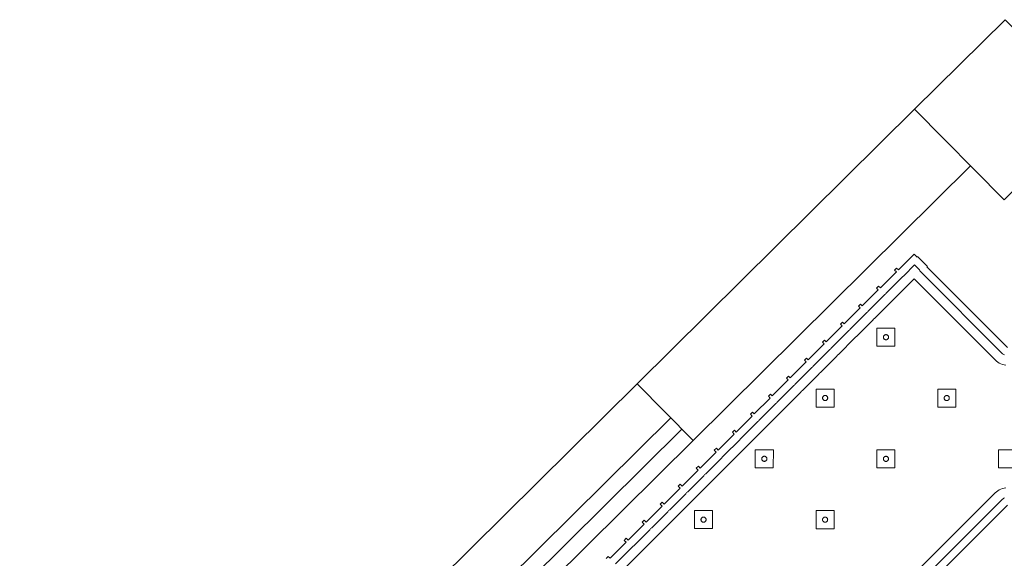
# Model space of a CAD drawing. Header units: metres. Extents: x 2232.4 to 2275.2, y 411.9 to 437.5.
# Tile 6 of 19: x 2241.4 to 2244.5, y 435.8 to 437.5. Entities that reach past the tile are written whole.
import ezdxf

# ---------------------------------------------------------------- set-up
doc = ezdxf.new("R2010")
doc.units = ezdxf.units.M
for name, color, linetype in [('CL', 40, 'Continuous'), ('DOOR', 5, 'Continuous'), ('WALL NEW', 40, 'Continuous')]:
    doc.layers.add(name, color=color, linetype=linetype)
doc.layers.add('NC_N1_BANQUETTES', color=7, linetype='Continuous', lineweight=13)

# ---------------------------------------------------------------- blocks, each defined once
blk = doc.blocks.new('NC_N1_TRIANGLE_L_BANQUETTE')
at = {"color": 0, "linetype": 'Continuous', "lineweight": -2}
for points in [[(0.8, 0.8), (4.35, 0.8)], [(1.809, 0.027), (1.8, 0.027), (1.8, 0.035), (1.729, 0.035), (1.729, 0.027), (1.72, 0.027), (1.72, 0.035), (1.649, 0.035), (1.649, 0.027), (1.64, 0.027), (1.64, 0.035), (1.569, 0.035), (1.569, 0.027), (1.56, 0.027), (1.56, 0.035), (1.489, 0.035), (1.489, 0.027), (1.48, 0.027), (1.48, 0.035), (1.409, 0.035), (1.409, 0.027), (1.4, 0.027), (1.4, 0.035), (1.329, 0.035), (1.329, 0.027), (1.32, 0.027), (1.32, 0.035), (1.249, 0.035), (1.249, 0.027), (1.24, 0.027), (1.24, 0.035), (1.169, 0.035), (1.169, 0.027), (1.16, 0.027), (1.16, 0.035), (1.089, 0.035), (1.089, 0.027), (1.08, 0.027), (1.08, 0.035), (1.009, 0.035), (1.009, 0.027), (1, 0.027), (1, 0.035), (0.929, 0.035), (0.929, 0.027), (0.92, 0.027), (0.92, 0.035), (0.849, 0.035), (0.849, 0.027), (0.84, 0.027), (0.84, 0.035), (0.769, 0.035), (0.769, 0.027), (0.76, 0.027), (0.76, 0.035), (0.689, 0.035), (0.689, 0.027), (0.68, 0.027), (0.68, 0.035), (0.609, 0.035), (0.609, 0.027), (0.6, 0.027), (0.6, 0.035), (0.529, 0.035), (0.529, 0.027), (0.52, 0.027), (0.52, 0.035), (0.45, 0.035), (0.45, 0.048), (0.448, 0.048), (0.448, 0.092), (0.45, 0.092), (0.45, 0.45)], [(0.7904, 0.7769), (0.7927, 0.7761), (0.7951, 0.7755), (0.7975, 0.7751), (0.8, 0.775), (4.325, 0.775)], [(1.8, 0.06), (1.729, 0.06), (1.7265, 0.0599), (1.7245, 0.0596), (1.7225, 0.0599), (1.72, 0.06), (1.649, 0.06), (1.6465, 0.0599), (1.6445, 0.0596), (1.6425, 0.0599), (1.64, 0.06), (1.569, 0.06), (1.5665, 0.0599), (1.5645, 0.0596), (1.5625, 0.0599), (1.56, 0.06), (1.489, 0.06), (1.4865, 0.0599), (1.4845, 0.0596), (1.4825, 0.0599), (1.48, 0.06), (1.409, 0.06), (1.4065, 0.0599), (1.4045, 0.0596), (1.4025, 0.0599), (1.4, 0.06), (1.329, 0.06), (1.3265, 0.0599), (1.3245, 0.0596), (1.3225, 0.0599), (1.32, 0.06), (1.249, 0.06), (1.2465, 0.0599), (1.2445, 0.0596), (1.2425, 0.0599), (1.24, 0.06), (1.169, 0.06), (1.1665, 0.0599), (1.1645, 0.0596), (1.1625, 0.0599), (1.16, 0.06), (1.089, 0.06), (1.0865, 0.0599), (1.0845, 0.0596), (1.0825, 0.0599), (1.08, 0.06), (1.009, 0.06), (1.0065, 0.0599), (1.0045, 0.0596), (1.0025, 0.0599), (1, 0.06), (0.929, 0.06), (0.9265, 0.0599), (0.9245, 0.0596), (0.9225, 0.0599), (0.92, 0.06), (0.849, 0.06), (0.8465, 0.0599), (0.8445, 0.0596), (0.8425, 0.0599), (0.84, 0.06), (0.769, 0.06), (0.7665, 0.0599), (0.7645, 0.0596), (0.7625, 0.0599), (0.76, 0.06), (0.689, 0.06), (0.6865, 0.0599), (0.6845, 0.0596), (0.6825, 0.0599), (0.68, 0.06), (0.609, 0.06), (0.6065, 0.0599), (0.6045, 0.0596), (0.6025, 0.0599), (0.6, 0.06), (0.529, 0.06), (0.5265, 0.0599), (0.5245, 0.0596), (0.5225, 0.0599), (0.52, 0.06), (0.473, 0.06), (0.473, 0.0822), (0.4731, 0.0824), (0.4739, 0.0847), (0.4745, 0.0871), (0.4749, 0.0895), (0.475, 0.092), (0.475, 0.45), (0.4749, 0.4525), (0.4745, 0.4549), (0.4739, 0.4573), (0.4731, 0.4596)], [(0.7651, 0.7575), (0.7694, 0.7543), (0.7741, 0.7515), (0.779, 0.7492), (0.784, 0.7474), (0.7893, 0.7461), (0.7946, 0.7453), (0.8, 0.745), (4.295, 0.745)], [(1.8, 0.09), (1.729, 0.09), (1.7245, 0.0898), (1.72, 0.09), (1.649, 0.09), (1.6445, 0.0898), (1.64, 0.09), (1.569, 0.09), (1.5645, 0.0898), (1.56, 0.09), (1.489, 0.09), (1.4845, 0.0898), (1.48, 0.09), (1.409, 0.09), (1.4045, 0.0898), (1.4, 0.09), (1.329, 0.09), (1.3245, 0.0898), (1.32, 0.09), (1.249, 0.09), (1.2445, 0.0898), (1.24, 0.09), (1.169, 0.09), (1.1645, 0.0898), (1.16, 0.09), (1.089, 0.09), (1.0845, 0.0898), (1.08, 0.09), (1.009, 0.09), (1.0045, 0.0898), (1, 0.09), (0.929, 0.09), (0.9245, 0.0898), (0.92, 0.09), (0.849, 0.09), (0.8445, 0.0898), (0.84, 0.09), (0.769, 0.09), (0.7645, 0.0898), (0.76, 0.09), (0.689, 0.09), (0.6845, 0.0898), (0.68, 0.09), (0.609, 0.09), (0.6045, 0.0898), (0.6, 0.09), (0.529, 0.09), (0.5245, 0.0898), (0.52, 0.09), (0.5049, 0.09), (0.505, 0.092), (0.505, 0.45), (0.5047, 0.4554), (0.5039, 0.4607), (0.5026, 0.466), (0.5008, 0.471), (0.4985, 0.4759), (0.4957, 0.4806), (0.4925, 0.4849)]]:
    blk.add_lwpolyline(points, dxfattribs=at)
for points in [[(0.697, 0.657), (0.737, 0.697), (0.697, 0.737), (0.657, 0.697)], [(0.697, 0.387), (0.737, 0.427), (0.697, 0.467), (0.657, 0.427)], [(0.967, 0.387), (1.007, 0.427), (0.967, 0.467), (0.927, 0.427)], [(1.237, 0.387), (1.277, 0.427), (1.237, 0.467), (1.197, 0.427)], [(0.705, 0.427), (0.705, 0.4262), (0.7048, 0.4254), (0.7047, 0.4247), (0.7044, 0.4239), (0.7041, 0.4232), (0.7037, 0.4226), (0.7032, 0.4219), (0.7027, 0.4213), (0.7021, 0.4208), (0.7014, 0.4203), (0.7008, 0.4199), (0.7001, 0.4196), (0.6993, 0.4193), (0.6986, 0.4192), (0.6978, 0.419), (0.697, 0.419), (0.6962, 0.419), (0.6954, 0.4192), (0.6947, 0.4193), (0.6939, 0.4196), (0.6932, 0.4199), (0.6926, 0.4203), (0.6919, 0.4208), (0.6913, 0.4213), (0.6908, 0.4219), (0.6903, 0.4226), (0.6899, 0.4232), (0.6896, 0.4239), (0.6893, 0.4247), (0.6892, 0.4254), (0.689, 0.4262), (0.689, 0.427), (0.689, 0.4278), (0.6892, 0.4286), (0.6893, 0.4293), (0.6896, 0.4301), (0.6899, 0.4308), (0.6903, 0.4314), (0.6908, 0.4321), (0.6913, 0.4327), (0.6919, 0.4332), (0.6926, 0.4337), (0.6932, 0.4341), (0.6939, 0.4344), (0.6947, 0.4347), (0.6954, 0.4348), (0.6962, 0.435), (0.697, 0.435), (0.6978, 0.435), (0.6986, 0.4348), (0.6993, 0.4347), (0.7001, 0.4344), (0.7008, 0.4341), (0.7014, 0.4337), (0.7021, 0.4332), (0.7027, 0.4327), (0.7032, 0.4321), (0.7037, 0.4314), (0.7041, 0.4308), (0.7044, 0.4301), (0.7047, 0.4293), (0.7048, 0.4286), (0.705, 0.4278)], [(0.975, 0.427), (0.975, 0.4262), (0.9748, 0.4254), (0.9747, 0.4247), (0.9744, 0.4239), (0.9741, 0.4232), (0.9737, 0.4226), (0.9732, 0.4219), (0.9727, 0.4213), (0.9721, 0.4208), (0.9714, 0.4203), (0.9708, 0.4199), (0.9701, 0.4196), (0.9693, 0.4193), (0.9686, 0.4192), (0.9678, 0.419), (0.967, 0.419), (0.9662, 0.419), (0.9654, 0.4192), (0.9647, 0.4193), (0.9639, 0.4196), (0.9632, 0.4199), (0.9626, 0.4203), (0.9619, 0.4208), (0.9613, 0.4213), (0.9608, 0.4219), (0.9603, 0.4226), (0.9599, 0.4232), (0.9596, 0.4239), (0.9593, 0.4247), (0.9592, 0.4254), (0.959, 0.4262), (0.959, 0.427), (0.959, 0.4278), (0.9592, 0.4286), (0.9593, 0.4293), (0.9596, 0.4301), (0.9599, 0.4308), (0.9603, 0.4314), (0.9608, 0.4321), (0.9613, 0.4327), (0.9619, 0.4332), (0.9626, 0.4337), (0.9632, 0.4341), (0.9639, 0.4344), (0.9647, 0.4347), (0.9654, 0.4348), (0.9662, 0.435), (0.967, 0.435), (0.9678, 0.435), (0.9686, 0.4348), (0.9693, 0.4347), (0.9701, 0.4344), (0.9708, 0.4341), (0.9714, 0.4337), (0.9721, 0.4332), (0.9727, 0.4327), (0.9732, 0.4321), (0.9737, 0.4314), (0.9741, 0.4308), (0.9744, 0.4301), (0.9747, 0.4293), (0.9748, 0.4286), (0.975, 0.4278)], [(1.245, 0.427), (1.245, 0.4262), (1.2448, 0.4254), (1.2447, 0.4247), (1.2444, 0.4239), (1.2441, 0.4232), (1.2437, 0.4226), (1.2432, 0.4219), (1.2427, 0.4213), (1.2421, 0.4208), (1.2414, 0.4203), (1.2408, 0.4199), (1.2401, 0.4196), (1.2393, 0.4193), (1.2386, 0.4192), (1.2378, 0.419), (1.237, 0.419), (1.2362, 0.419), (1.2354, 0.4192), (1.2347, 0.4193), (1.2339, 0.4196), (1.2332, 0.4199), (1.2326, 0.4203), (1.2319, 0.4208), (1.2313, 0.4213), (1.2308, 0.4219), (1.2303, 0.4226), (1.2299, 0.4232), (1.2296, 0.4239), (1.2293, 0.4247), (1.2292, 0.4254), (1.229, 0.4262), (1.229, 0.427), (1.229, 0.4278), (1.2292, 0.4286), (1.2293, 0.4293), (1.2296, 0.4301), (1.2299, 0.4308), (1.2303, 0.4314), (1.2308, 0.4321), (1.2313, 0.4327), (1.2319, 0.4332), (1.2326, 0.4337), (1.2332, 0.4341), (1.2339, 0.4344), (1.2347, 0.4347), (1.2354, 0.4348), (1.2362, 0.435), (1.237, 0.435), (1.2378, 0.435), (1.2386, 0.4348), (1.2393, 0.4347), (1.2401, 0.4344), (1.2408, 0.4341), (1.2414, 0.4337), (1.2421, 0.4332), (1.2427, 0.4327), (1.2432, 0.4321), (1.2437, 0.4314), (1.2441, 0.4308), (1.2444, 0.4301), (1.2447, 0.4293), (1.2448, 0.4286), (1.245, 0.4278)], [(0.697, 0.117), (0.737, 0.157), (0.697, 0.197), (0.657, 0.157)], [(0.967, 0.117), (1.007, 0.157), (0.967, 0.197), (0.927, 0.157)], [(1.237, 0.117), (1.277, 0.157), (1.237, 0.197), (1.197, 0.157)], [(1.507, 0.117), (1.547, 0.157), (1.507, 0.197), (1.467, 0.157)], [(0.705, 0.157), (0.705, 0.1562), (0.7048, 0.1554), (0.7047, 0.1547), (0.7044, 0.1539), (0.7041, 0.1532), (0.7037, 0.1526), (0.7032, 0.1519), (0.7027, 0.1513), (0.7021, 0.1508), (0.7014, 0.1503), (0.7008, 0.1499), (0.7001, 0.1496), (0.6993, 0.1493), (0.6986, 0.1492), (0.6978, 0.149), (0.697, 0.149), (0.6962, 0.149), (0.6954, 0.1492), (0.6947, 0.1493), (0.6939, 0.1496), (0.6932, 0.1499), (0.6926, 0.1503), (0.6919, 0.1508), (0.6913, 0.1513), (0.6908, 0.1519), (0.6903, 0.1526), (0.6899, 0.1532), (0.6896, 0.1539), (0.6893, 0.1547), (0.6892, 0.1554), (0.689, 0.1562), (0.689, 0.157), (0.689, 0.1578), (0.6892, 0.1586), (0.6893, 0.1593), (0.6896, 0.1601), (0.6899, 0.1608), (0.6903, 0.1614), (0.6908, 0.1621), (0.6913, 0.1627), (0.6919, 0.1632), (0.6926, 0.1637), (0.6932, 0.1641), (0.6939, 0.1644), (0.6947, 0.1647), (0.6954, 0.1648), (0.6962, 0.165), (0.697, 0.165), (0.6978, 0.165), (0.6986, 0.1648), (0.6993, 0.1647), (0.7001, 0.1644), (0.7008, 0.1641), (0.7014, 0.1637), (0.7021, 0.1632), (0.7027, 0.1627), (0.7032, 0.1621), (0.7037, 0.1614), (0.7041, 0.1608), (0.7044, 0.1601), (0.7047, 0.1593), (0.7048, 0.1586), (0.705, 0.1578)], [(0.975, 0.157), (0.975, 0.1562), (0.9748, 0.1554), (0.9747, 0.1547), (0.9744, 0.1539), (0.9741, 0.1532), (0.9737, 0.1526), (0.9732, 0.1519), (0.9727, 0.1513), (0.9721, 0.1508), (0.9714, 0.1503), (0.9708, 0.1499), (0.9701, 0.1496), (0.9693, 0.1493), (0.9686, 0.1492), (0.9678, 0.149), (0.967, 0.149), (0.9662, 0.149), (0.9654, 0.1492), (0.9647, 0.1493), (0.9639, 0.1496), (0.9632, 0.1499), (0.9626, 0.1503), (0.9619, 0.1508), (0.9613, 0.1513), (0.9608, 0.1519), (0.9603, 0.1526), (0.9599, 0.1532), (0.9596, 0.1539), (0.9593, 0.1547), (0.9592, 0.1554), (0.959, 0.1562), (0.959, 0.157), (0.959, 0.1578), (0.9592, 0.1586), (0.9593, 0.1593), (0.9596, 0.1601), (0.9599, 0.1608), (0.9603, 0.1614), (0.9608, 0.1621), (0.9613, 0.1627), (0.9619, 0.1632), (0.9626, 0.1637), (0.9632, 0.1641), (0.9639, 0.1644), (0.9647, 0.1647), (0.9654, 0.1648), (0.9662, 0.165), (0.967, 0.165), (0.9678, 0.165), (0.9686, 0.1648), (0.9693, 0.1647), (0.9701, 0.1644), (0.9708, 0.1641), (0.9714, 0.1637), (0.9721, 0.1632), (0.9727, 0.1627), (0.9732, 0.1621), (0.9737, 0.1614), (0.9741, 0.1608), (0.9744, 0.1601), (0.9747, 0.1593), (0.9748, 0.1586), (0.975, 0.1578)], [(1.245, 0.157), (1.245, 0.1562), (1.2448, 0.1554), (1.2447, 0.1547), (1.2444, 0.1539), (1.2441, 0.1532), (1.2437, 0.1526), (1.2432, 0.1519), (1.2427, 0.1513), (1.2421, 0.1508), (1.2414, 0.1503), (1.2408, 0.1499), (1.2401, 0.1496), (1.2393, 0.1493), (1.2386, 0.1492), (1.2378, 0.149), (1.237, 0.149), (1.2362, 0.149), (1.2354, 0.1492), (1.2347, 0.1493), (1.2339, 0.1496), (1.2332, 0.1499), (1.2326, 0.1503), (1.2319, 0.1508), (1.2313, 0.1513), (1.2308, 0.1519), (1.2303, 0.1526), (1.2299, 0.1532), (1.2296, 0.1539), (1.2293, 0.1547), (1.2292, 0.1554), (1.229, 0.1562), (1.229, 0.157), (1.229, 0.1578), (1.2292, 0.1586), (1.2293, 0.1593), (1.2296, 0.1601), (1.2299, 0.1608), (1.2303, 0.1614), (1.2308, 0.1621), (1.2313, 0.1627), (1.2319, 0.1632), (1.2326, 0.1637), (1.2332, 0.1641), (1.2339, 0.1644), (1.2347, 0.1647), (1.2354, 0.1648), (1.2362, 0.165), (1.237, 0.165), (1.2378, 0.165), (1.2386, 0.1648), (1.2393, 0.1647), (1.2401, 0.1644), (1.2408, 0.1641), (1.2414, 0.1637), (1.2421, 0.1632), (1.2427, 0.1627), (1.2432, 0.1621), (1.2437, 0.1614), (1.2441, 0.1608), (1.2444, 0.1601), (1.2447, 0.1593), (1.2448, 0.1586), (1.245, 0.1578)], [(1.515, 0.157), (1.515, 0.1562), (1.5148, 0.1554), (1.5147, 0.1547), (1.5144, 0.1539), (1.5141, 0.1532), (1.5137, 0.1526), (1.5132, 0.1519), (1.5127, 0.1513), (1.5121, 0.1508), (1.5114, 0.1503), (1.5108, 0.1499), (1.5101, 0.1496), (1.5093, 0.1493), (1.5086, 0.1492), (1.5078, 0.149), (1.507, 0.149), (1.5062, 0.149), (1.5054, 0.1492), (1.5047, 0.1493), (1.5039, 0.1496), (1.5032, 0.1499), (1.5026, 0.1503), (1.5019, 0.1508), (1.5013, 0.1513), (1.5008, 0.1519), (1.5003, 0.1526), (1.4999, 0.1532), (1.4996, 0.1539), (1.4993, 0.1547), (1.4992, 0.1554), (1.499, 0.1562), (1.499, 0.157), (1.499, 0.1578), (1.4992, 0.1586), (1.4993, 0.1593), (1.4996, 0.1601), (1.4999, 0.1608), (1.5003, 0.1614), (1.5008, 0.1621), (1.5013, 0.1627), (1.5019, 0.1632), (1.5026, 0.1637), (1.5032, 0.1641), (1.5039, 0.1644), (1.5047, 0.1647), (1.5054, 0.1648), (1.5062, 0.165), (1.507, 0.165), (1.5078, 0.165), (1.5086, 0.1648), (1.5093, 0.1647), (1.5101, 0.1644), (1.5108, 0.1641), (1.5114, 0.1637), (1.5121, 0.1632), (1.5127, 0.1627), (1.5132, 0.1621), (1.5137, 0.1614), (1.5141, 0.1608), (1.5144, 0.1601), (1.5147, 0.1593), (1.5148, 0.1586), (1.515, 0.1578)]]:
    blk.add_lwpolyline(points, close=True, dxfattribs=at)

msp = doc.modelspace()

# ---------------------------------------------------------------- linework, layer by layer
at = {"layer": 'CL'}
msp.add_lwpolyline([(2244.232, 437.209), (2244.5164, 437.4903), (2244.7977, 437.206), (2244.5133, 436.9247)], close=True, dxfattribs=at)
msp.add_lwpolyline([(2244.232, 437.209), (2244.5164, 437.4903), (2244.7977, 437.206), (2244.5133, 436.9247)], close=True, dxfattribs=at)
at = {"layer": 'DOOR'}
for p, q in [((2239.522, 432.55), (2243.3611, 436.3476)), ((2239.6275, 432.4434), (2243.4666, 436.2409)), ((2239.6626, 432.4078), (2243.5017, 436.2054)), ((2239.6978, 432.3723), (2243.5369, 436.1698))]:
    msp.add_line(p, q, dxfattribs=at)
at = {"layer": 'WALL NEW'}
for p, q in [((2244.232, 437.209), (2243.3611, 436.3476)), ((2244.4078, 437.0313), (2243.5369, 436.1698)), ((2243.3611, 436.3476), (2243.5369, 436.1698))]:
    msp.add_line(p, q, dxfattribs=at)

# ---------------------------------------------------------------- block references
at = {"layer": 'NC_N1_BANQUETTES', "linetype": 'Continuous', "rotation": 224.9851542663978}
msp.add_blockref('NC_N1_TRIANGLE_L_BANQUETTE', (2244.5243, 437.0975), dxfattribs=at)

doc.saveas('drawing.dxf')
